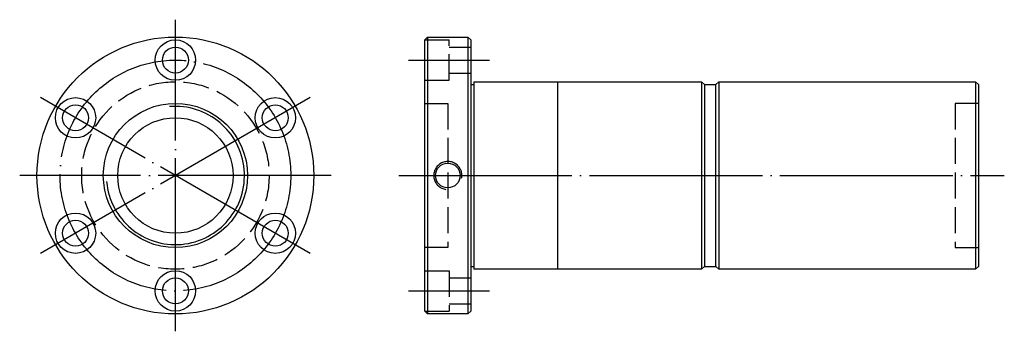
# Model space of a CAD drawing. Header units: millimetres. Extents: x -40 to 301, y 146 to 254.
import ezdxf

# ---------------------------------------------------------------- set-up
doc = ezdxf.new("R2010")
doc.units = ezdxf.units.MM
doc.header["$LTSCALE"] = 3
for name, pattern in [('CENTER', [22, 20, -1, 0, -1]), ('DASHED', [4, 3, -1]), ('THIN', [200000, 200000, 0])]:
    doc.linetypes.add(name, pattern=pattern)
doc.layers.add('NT', color=7, linetype='Continuous')
doc.layers.add('SH', color=7, linetype='Continuous')

msp = doc.modelspace()

# ---------------------------------------------------------------- linework, layer by layer
at = {"layer": 'NT', "color": 3, "linetype": 'CENTER'}
for p, q in [((13.53, 146), (13.53, 254)), ((60.29, 227), (-33.24, 173)), ((60.29, 173), (-33.24, 227)), ((67.53, 200), (-40.47, 200))]:
    msp.add_line(p, q, dxfattribs=at)
at = {"layer": 'NT', "color": 16, "linetype": 'Continuous'}
for p, q in [((100, 247), (101, 248)), ((100, 153), (100, 247)), ((101, 248), (115, 248)), ((101, 248), (101, 152)), ((115, 248), (116, 247)), ((115, 248), (115, 152)), ((116, 247), (116, 153)), ((117, 232.5), (117, 167.5)), ((117, 232.5), (196, 232.5)), ((146, 232.5), (146, 167.5)), ((196, 232.5), (197, 231.5)), ((196, 232.5), (196, 167.5)), ((201, 231.5), (202, 232.5)), ((202, 232.5), (291, 232.5)), ((202, 232.5), (202, 167.5)), ((291, 232.5), (292, 231.5)), ((291, 232.5), (291, 167.5)), ((116, 231.5), (117, 231.5)), ((197, 231.5), (197, 168.5)), ((197, 231.5), (201, 231.5)), ((201, 168.5), (201, 231.5)), ((292, 231.5), (292, 168.5)), ((116, 168.5), (117, 168.5)), ((196, 167.5), (117, 167.5)), ((197, 168.5), (196, 167.5)), ((197, 168.5), (201, 168.5)), ((202, 167.5), (201, 168.5)), ((291, 167.5), (202, 167.5)), ((292, 168.5), (291, 167.5)), ((101, 152), (100, 153)), ((115, 152), (101, 152)), ((116, 153), (115, 152))]:
    msp.add_line(p, q, dxfattribs=at)
at = {"layer": 'NT', "color": 1, "linetype": 'DASHED'}
for p, q in [((100, 247), (108.5, 247)), ((108.5, 233), (108.5, 247)), ((108.5, 244.5), (116, 244.5)), ((100, 233), (108.5, 233)), ((108.5, 235.5), (116, 235.5)), ((100, 225), (108, 225)), ((108, 225), (108, 175)), ((292, 225), (284, 225)), ((284, 225), (284, 175)), ((108, 175), (100, 175)), ((284, 175), (292, 175)), ((100, 167), (108.5, 167)), ((108.5, 167), (108.5, 153)), ((108.5, 164.5), (116, 164.5)), ((108.5, 155.5), (116, 155.5)), ((100, 153), (108.5, 153))]:
    msp.add_line(p, q, dxfattribs=at)
at = {"layer": 'NT', "color": 16, "linetype": 'Continuous'}
for centre, radius in [((13.53, 200), 48), ((13.53, 240), 7), ((13.53, 240), 4.5), ((-21.11, 220), 7), ((48.17, 220), 7), ((-21.11, 220), 4.5), ((13.53, 200), 25), ((48.17, 220), 4.5), ((13.53, 200), 20), ((108, 200), 4.28), ((-21.11, 180), 7), ((-21.11, 180), 4.5), ((48.17, 180), 7), ((48.17, 180), 4.5), ((13.53, 160), 7), ((13.53, 160), 4.5)]:
    msp.add_circle(centre, radius, dxfattribs=at)
at = {"layer": 'NT', "color": 3, "linetype": 'CENTER'}
msp.add_circle((13.53, 200), 40, dxfattribs=at)
at = {"layer": 'NT', "color": 1, "linetype": 'DASHED'}
msp.add_circle((13.53, 200), 32.5, dxfattribs=at)
at = {"layer": 'NT', "color": 5, "linetype": 'THIN'}
for centre, radius, start, end in [((13.53, 200), 23.95, 185, 95), ((108, 200), 4.86, 349.0687, 261.9661)]:
    msp.add_arc(centre, radius, start, end, dxfattribs=at)
at = {"layer": 'SH', "color": 3, "linetype": 'CENTER'}
for p, q in [((94.38, 240), (122.48, 240)), ((91, 200), (301, 200)), ((94.38, 160), (122.48, 160))]:
    msp.add_line(p, q, dxfattribs=at)

doc.saveas('drawing.dxf')
